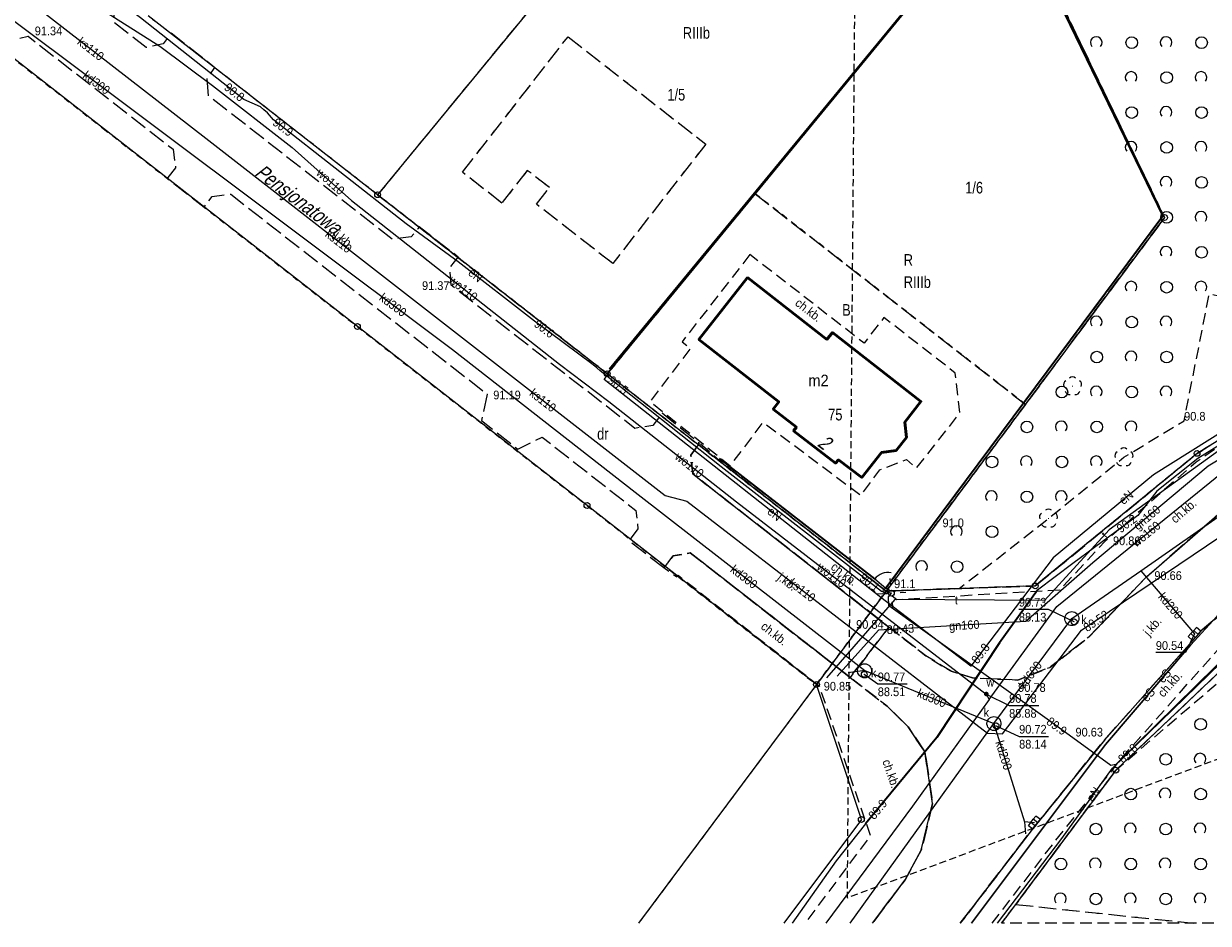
# Model space of a CAD drawing. Header units: metres. Extents: x 6540907 to 6541833, y 5893434 to 5894895.
# Tile 247 of 256: x 6541062 to 6541164, y 5894488 to 5894565. Entities that reach past the tile are written whole.
import ezdxf
from ezdxf.enums import TextEntityAlignment as Align

# ---------------------------------------------------------------- set-up
doc = ezdxf.new("R2010")
doc.units = ezdxf.units.M
doc.header["$MEASUREMENT"] = 0
for name, pattern in [('1.0_0.5', [1.5, 1, -0.5]), ('1.5_0.5', [2, 1.5, -0.5]), ('2', [0.9, 0.6, -0.3]), ('219-500', [0, 0]), ('egkk-500', [2, 1.5, -0.5]), ('egug-500', [1, 0.5, -0.5]), ('otof_500', [0, 0])]:
    doc.linetypes.add(name, pattern=pattern)
doc.layers.get('0').update_dxf_attribs({"color": 2, "linetype": 'CONTINUOUS', "lineweight": 5})
for name, color, linetype, lineweight in [('202-punkt graniczny', 251, 'CONTINUOUS', 9), ('203-punkt graniczny', 251, 'CONTINUOUS', 9), ('209-oznaczenie konturu klasyfikacyjnego', 251, 'CONTINUOUS', 9), ('210-oznaczenie konturu użytku gruntowego', 251, 'CONTINUOUS', 9), ('211-numer działki ewidencyjnej', 156, 'CONTINUOUS', 9), ('217-kontur klasyfikacyjny', 251, 'CONTINUOUS', 9), ('218-kontur użytku gruntowego', 251, 'CONTINUOUS', 9), ('219-działka ewidencyjna', 152, 'CONTINUOUS', 18), ('238-Punkt adresowy budynku', 251, 'CONTINUOUS', 9), ('312-budynek ewidencyjny', 251, 'CONTINUOUS', 9), ('312-oznaczenie budynku ewidencyjnego', 251, 'CONTINUOUS', 9), ('312-oznaczenie budynku ewidencyjnego-Atr117', 251, 'CONTINUOUS', 9), ('994-Nazwa ulicy', 251, 'CONTINUOUS', 9), ('chodnik', 251, 'CONTINUOUS', 9), ('chodnik-Atr17', 251, 'CONTINUOUS', 9), ('drzewo liściaste', 251, 'CONTINUOUS', 9), ('furtka', 251, 'CONTINUOUS', 9), ('jezdnia', 251, 'CONTINUOUS', 9), ('jezdnia-Atr17', 251, 'CONTINUOUS', 9), ('kratka ściekowa', 251, 'CONTINUOUS', 9), ('krawężnik', 251, 'CONTINUOUS', 9), ('latarnia', 251, 'CONTINUOUS', 9), ('obudowa ochronna przewodu', 251, 'CONTINUOUS', 9), ('ogrodzenie trwałe', 251, 'CONTINUOUS', 9), ('pikieta naturalna', 251, 'CONTINUOUS', 9), ('pikieta naturalna-Atr2', 251, 'CONTINUOUS', 9), ('pikieta sztuczna', 251, 'CONTINUOUS', 9), ('pikieta sztuczna-Atr2', 251, 'CONTINUOUS', 9), ('przewód elektroenergetyczny podziemny', 251, 'CONTINUOUS', 9), ('przewód elektroenergetyczny podziemny-Atr1', 251, 'CONTINUOUS', 9), ('przewód gazowy', 251, 'CONTINUOUS', 9), ('przewód gazowy-Atr1', 251, 'CONTINUOUS', 9), ('przewód kanalizacyjny', 251, 'CONTINUOUS', 9), ('przewód kanalizacyjny-Atr1', 251, 'CONTINUOUS', 9), ('przewód telekomunikacyjny podziemny', 251, 'CONTINUOUS', 9), ('przewód telekomunikacyjny podziemny-Atr1', 251, 'CONTINUOUS', 9), ('przewód wodociągowy', 251, 'CONTINUOUS', 9), ('przewód wodociągowy-Atr1', 251, 'CONTINUOUS', 9), ('Punkt budynku', 251, 'CONTINUOUS', 9), ('rzędna', 251, 'CONTINUOUS', 9), ('rzędna-Atr2', 251, 'CONTINUOUS', 9), ('rzędna-Atr3', 251, 'CONTINUOUS', 9), ('studnia kanalizacyjna', 251, 'CONTINUOUS', 9), ('studnia kanalizacyjna-Atr17', 251, 'CONTINUOUS', 9), ('właz do komory lub kanału - okrągły', 251, 'CONTINUOUS', 9), ('właz do komory lub kanału - okrągły-Atr17', 251, 'CONTINUOUS', 9), ('zadrzewienie  zakrzewienie', 252, 'CONTINUOUS', 15), ('Zakres', 252, 'CONTINUOUS', 15), ('zasuwa lub zawór', 252, 'CONTINUOUS', 15), ('zasuwa lub zawór-Atr17', 252, 'CONTINUOUS', 15)]:
    doc.layers.add(name, color=color, linetype=linetype, lineweight=lineweight)
doc.styles.get("Standard").update_dxf_attribs({"font": 'Arial', "width": 0.75})
doc.linetypes.add('902-500', pattern='A,3.75,0,[1,ksztalty.shx,S=0.5,R=0,X=0,Y=0],3.75', length=7.5)

# ---------------------------------------------------------------- blocks, each defined once
blk = doc.blocks.new('PUNKTBUD')
at = {"color": 0}
blk.add_circle((0, 0), 0.045, dxfattribs=at)
blk = doc.blocks.new('202')
at = {"color": 0, "linetype": 'Continuous', "lineweight": 0}
blk.add_circle((0, 0), 0.25, dxfattribs=at)
blk = doc.blocks.new('203')
at = {"linetype": 'Continuous', "lineweight": 0}
h = blk.add_hatch(color=0, dxfattribs=at)
edge = h.paths.add_edge_path()
edge.add_arc((0, 0), 0.045, 0, 360)
blk = doc.blocks.new('US22')
at = {"color": 0, "linetype": 'Continuous', "lineweight": 13}
blk.add_circle((0, 0), 0.25, dxfattribs=at)
blk = doc.blocks.new('PW01')
at = {"linetype": 'Continuous', "lineweight": 13}
h = blk.add_hatch(color=0, dxfattribs=at)
edge = h.paths.add_edge_path()
edge.add_arc((0, 0), 0.045, 0, 360)
blk = doc.blocks.new('SM01')
at = {"color": 0, "linetype": 'Continuous', "lineweight": 13}
for p, q in [((-0.53, 0.531), (-0.883, 0.884)), ((0.531, 0.531), (0.884, 0.884)), ((-0.53, -0.53), (-0.883, -0.883)), ((0.531, -0.53), (0.884, -0.883))]:
    blk.add_line(p, q, dxfattribs=at)
blk.add_circle((0, 0), 0.25, dxfattribs=at)
blk = doc.blocks.new('US05')
at = {"color": 0, "linetype": 'Continuous', "lineweight": 13}
for p, q in [((-0.525, -0.25), (-0.525, 0.25)), ((-0.525, 0.25), (-0.175, 0.25)), ((-0.175, -0.25), (-0.175, 0.25)), ((-0.175, 0.25), (0.175, 0.25)), ((0.175, -0.25), (0.175, 0.25)), ((0.175, 0.25), (0.525, 0.25)), ((0.525, -0.25), (0.525, 0.25)), ((-0.525, -0.25), (-0.175, -0.25)), ((-0.175, -0.25), (0.175, -0.25)), ((0.175, -0.25), (0.525, -0.25))]:
    blk.add_line(p, q, dxfattribs=at)
blk = doc.blocks.new('US25')
at = {"linetype": 'Continuous', "lineweight": 0}
h = blk.add_hatch(color=0, dxfattribs=at)
edge = h.paths.add_edge_path()
edge.add_arc((0, 0), 0.2, 0, 360)
blk = doc.blocks.new('OK04')
at = {"color": 0, "linetype": 'Continuous', "lineweight": 0}
blk.add_arc((1.5, 0.001), 1.5, 120, 180, dxfattribs=at)
blk = doc.blocks.new('OTZK1')
at = {"color": 0, "linetype": 'Continuous'}
blk.add_circle((0, 0), 0.5, dxfattribs=at)
blk = doc.blocks.new('OTZK2')
at = {"color": 0, "linetype": 'Continuous'}
blk.add_arc((0, 0), 0.5, 318.85, 221.162, dxfattribs=at)
blk = doc.blocks.new('OP021')
at = {"linetype": 'Continuous', "lineweight": 13}
h = blk.add_hatch(color=0, dxfattribs=at)
edge = h.paths.add_edge_path()
edge.add_arc((0, 0), 0.05, 0, 360)
at = {"color": 0, "linetype": 'Continuous', "lineweight": 13}
for centre, start, end in [((-0.38, 0.124), 121.308, 202.548), ((0, 0.4), 49.272, 130.728), ((0.38, 0.124), 337.452, 58.692), ((-0.235, -0.324), 193.221, 274.871), ((0.235, -0.324), 265.129, 346.779)]:
    blk.add_arc(centre, 0.4, start, end, dxfattribs=at)

msp = doc.modelspace()

# ---------------------------------------------------------------- linework, layer by layer
at = {"layer": '217-kontur klasyfikacyjny', "linetype": 'egkk-500', "lineweight": 18, "flags": 128}
for points in [[(6541143.83, 5894574.01), (6541124.77, 5894550.82)], [(6541124.77, 5894550.82), (6541143.83, 5894574.01)], [(6541106.95, 5894568.5), (6541092.35, 5894550.73)], [(6541159.93, 5894548.77), (6541150.13, 5894569.09)], [(6541150.13, 5894569.09), (6541159.93, 5894548.77)], [(6541099.63, 5894552.66), (6541108.7, 5894564.3)], [(6541108.7, 5894564.3), (6541120.53, 5894555.08)], [(6541120.53, 5894555.08), (6541112.54, 5894544.82)], [(6541103.02, 5894550.02), (6541099.63, 5894552.66)], [(6541105.2, 5894552.82), (6541103.02, 5894550.02)], [(6541107.1, 5894551.34), (6541105.2, 5894552.82)], [(6541105.99, 5894549.92), (6541107.1, 5894551.34)], [(6541092.35, 5894550.73), (6541112.07, 5894535.36)], [(6541112.07, 5894535.36), (6541124.77, 5894550.82)], [(6541124.77, 5894550.82), (6541147.98, 5894532.73)], [(6541112.54, 5894544.82), (6541105.99, 5894549.92)], [(6541147.98, 5894532.73), (6541159.93, 5894548.77)], [(6541159.93, 5894548.77), (6541147.98, 5894532.73)], [(6541162.72, 5894528.52), (6541179.97, 5894539.13)], [(6541147.98, 5894532.73), (6541136.02, 5894516.7)], [(6541148.83, 5894517.14), (6541162.72, 5894528.52)], [(6541136.02, 5894516.7), (6541148.83, 5894517.14)], [(6541171.87, 5894516.63), (6541155.74, 5894501.32)], [(6541155.74, 5894501.32), (6541147.15, 5894489.79)], [(6541147.15, 5894489.79), (6541162.45, 5894488.17)]]:
    msp.add_lwpolyline(points, dxfattribs=at)
at = {"layer": '218-kontur użytku gruntowego', "linetype": 'egug-500', "lineweight": 18, "flags": 128}
for points in [[(6541143.83, 5894574.01), (6541124.77, 5894550.82)], [(6541124.77, 5894550.82), (6541143.83, 5894574.01)], [(6541106.95, 5894568.5), (6541092.35, 5894550.73)], [(6541159.93, 5894548.77), (6541150.13, 5894569.09)], [(6541150.13, 5894569.09), (6541159.93, 5894548.77)], [(6541055.98, 5894566.4), (6541068.79, 5894556.42)], [(6541092.35, 5894550.73), (6541072.63, 5894566.1)], [(6541099.63, 5894552.66), (6541108.7, 5894564.3)], [(6541108.7, 5894564.3), (6541120.53, 5894555.08)], [(6541068.79, 5894556.42), (6541070.89, 5894554.78)], [(6541070.89, 5894554.78), (6541090.61, 5894539.41)], [(6541120.53, 5894555.08), (6541112.54, 5894544.82)], [(6541103.02, 5894550.02), (6541099.63, 5894552.66)], [(6541105.2, 5894552.82), (6541103.02, 5894550.02)], [(6541107.1, 5894551.34), (6541105.2, 5894552.82)], [(6541105.99, 5894549.92), (6541107.1, 5894551.34)], [(6541112.07, 5894535.36), (6541092.35, 5894550.73)], [(6541092.35, 5894550.73), (6541112.07, 5894535.36)], [(6541124.77, 5894550.82), (6541112.07, 5894535.36)], [(6541112.07, 5894535.36), (6541124.77, 5894550.82)], [(6541147.98, 5894532.73), (6541124.77, 5894550.82)], [(6541124.77, 5894550.82), (6541147.98, 5894532.73)], [(6541112.54, 5894544.82), (6541105.99, 5894549.92)], [(6541147.98, 5894532.73), (6541159.93, 5894548.77)], [(6541159.93, 5894548.77), (6541147.98, 5894532.73)], [(6541090.61, 5894539.41), (6541110.33, 5894524.05)], [(6541162.72, 5894528.52), (6541179.97, 5894539.13)], [(6541179.97, 5894539.13), (6541162.72, 5894528.52)], [(6541112.07, 5894535.36), (6541136.02, 5894516.7)], [(6541136.02, 5894516.7), (6541112.07, 5894535.36)], [(6541136.02, 5894516.7), (6541147.98, 5894532.73)], [(6541147.98, 5894532.73), (6541136.02, 5894516.7)], [(6541148.83, 5894517.14), (6541162.72, 5894528.52)], [(6541162.72, 5894528.52), (6541148.83, 5894517.14)], [(6541110.33, 5894524.05), (6541130.04, 5894508.67)], [(6541130.04, 5894508.67), (6541136.02, 5894516.7)], [(6541136.02, 5894516.7), (6541130.04, 5894508.67)], [(6541136.02, 5894516.7), (6541148.83, 5894517.14)], [(6541148.83, 5894517.14), (6541136.02, 5894516.7)], [(6541171.87, 5894516.63), (6541155.74, 5894501.32)], [(6541155.74, 5894501.32), (6541171.87, 5894516.63)], [(6541130.04, 5894508.67), (6541118.24, 5894492.84)], [(6541155.74, 5894501.32), (6541147.15, 5894489.79)], [(6541147.15, 5894489.79), (6541155.74, 5894501.32)], [(6541118.24, 5894492.84), (6541114.76, 5894488.17)], [(6541145.94, 5894488.17), (6541147.15, 5894489.79)], [(6541147.15, 5894489.79), (6541162.45, 5894488.17)]]:
    msp.add_lwpolyline(points, dxfattribs=at)
at = {"layer": '219-działka ewidencyjna', "linetype": '219-500', "lineweight": 18, "flags": 128}
for points in [[(6541124.11, 5894589.37), (6541092.35, 5894550.73)], [(6541143.83, 5894574.01), (6541112.07, 5894535.36)], [(6541159.93, 5894548.77), (6541150.13, 5894569.09)], [(6541070.89, 5894554.78), (6541055.98, 5894566.4)], [(6541092.35, 5894550.73), (6541072.63, 5894566.1)], [(6541090.61, 5894539.41), (6541070.89, 5894554.78)], [(6541112.07, 5894535.36), (6541092.35, 5894550.73)], [(6541159.93, 5894548.77), (6541136.02, 5894516.7)], [(6541110.33, 5894524.05), (6541090.61, 5894539.41)], [(6541179.97, 5894539.13), (6541162.72, 5894528.52)], [(6541136.02, 5894516.7), (6541112.07, 5894535.36)], [(6541162.72, 5894528.52), (6541148.83, 5894517.14)], [(6541130.04, 5894508.67), (6541110.33, 5894524.05)], [(6541136.02, 5894516.7), (6541130.04, 5894508.67)], [(6541148.83, 5894517.14), (6541136.02, 5894516.7)], [(6541171.87, 5894516.63), (6541155.74, 5894501.32)], [(6541130.04, 5894508.67), (6541114.76, 5894488.17)], [(6541133.89, 5894497.09), (6541130.04, 5894508.67)], [(6541155.74, 5894501.32), (6541145.94, 5894488.17)], [(6541133.89, 5894497.09), (6541127.24, 5894488.17)]]:
    msp.add_lwpolyline(points, dxfattribs=at)
at = {"layer": '312-budynek ewidencyjny', "linetype": 'Continuous', "lineweight": 50, "flags": 128}
for points in [[(6541119.93, 5894538.3), (6541124.1, 5894543.61)], [(6541124.1, 5894543.61), (6541130.94, 5894538.31)], [(6541130.94, 5894538.31), (6541131.41, 5894538.9)], [(6541131.41, 5894538.9), (6541139.01, 5894532.98)], [(6541126.79, 5894532.96), (6541119.93, 5894538.3)], [(6541126.31, 5894532.32), (6541126.79, 5894532.96)], [(6541139.01, 5894532.98), (6541137.62, 5894531.19)], [(6541128.33, 5894530.77), (6541126.31, 5894532.32)], [(6541128.06, 5894530.45), (6541128.33, 5894530.77)], [(6541137.62, 5894531.19), (6541137.77, 5894529.88)], [(6541131.67, 5894527.67), (6541128.06, 5894530.45)], [(6541137.77, 5894529.88), (6541136.89, 5894528.77)], [(6541136.89, 5894528.77), (6541135.61, 5894528.6)], [(6541131.92, 5894527.98), (6541131.67, 5894527.67)], [(6541133.92, 5894526.44), (6541131.92, 5894527.98)], [(6541135.61, 5894528.6), (6541133.92, 5894526.44)]]:
    msp.add_lwpolyline(points, dxfattribs=at)
at = {"layer": 'chodnik', "linetype": '1.0_0.5', "lineweight": 18, "flags": 128}
for points in [[(6541199.12, 5894545.73), (6541189.61, 5894542.62), (6541179.93, 5894538.6), (6541170.92, 5894533.51), (6541162.65, 5894527.77), (6541154.81, 5894520.95), (6541150.9, 5894516.79), (6541136.95, 5894515.94), (6541121.68, 5894527.91), (6541119.99, 5894529.38), (6541119.25, 5894528.37), (6541119.41, 5894526.76), (6541136.26, 5894513.61), (6541139.43, 5894511.14), (6541141.59, 5894509.81), (6541143.45, 5894509.24), (6541147.33, 5894509.06), (6541150.08, 5894510.14), (6541153.43, 5894512.75), (6541158.34, 5894517.89), (6541165.19, 5894523.86), (6541173.46, 5894529.59), (6541181.76, 5894534.3), (6541191.42, 5894538.33), (6541200.14, 5894541.18), (6541205.5, 5894542.32), (6541206.25, 5894545.12), (6541206.04, 5894547.15)], [(6541124.32, 5894545.59), (6541118.5, 5894538.11), (6541119.22, 5894537.55), (6541115.75, 5894532.98), (6541122.63, 5894527.46), (6541125.47, 5894531.2), (6541133.84, 5894524.91), (6541135.49, 5894527.1), (6541137.77, 5894527.99), (6541138.62, 5894527.25), (6541142.35, 5894531.98), (6541141.96, 5894535.42), (6541135.83, 5894540.19), (6541134.12, 5894537.99)], [(6541124.1, 5894543.61), (6541130.94, 5894538.31), (6541131.41, 5894538.9), (6541139.01, 5894532.98), (6541137.62, 5894531.19), (6541137.77, 5894529.88), (6541136.89, 5894528.77), (6541135.61, 5894528.6), (6541133.92, 5894526.44), (6541131.92, 5894527.98), (6541131.67, 5894527.67), (6541128.06, 5894530.45), (6541128.33, 5894530.77), (6541126.31, 5894532.32), (6541126.79, 5894532.96), (6541119.93, 5894538.3)]]:
    msp.add_lwpolyline(points, close=True, dxfattribs=at)
for points in [[(6541145.13, 5894488.17), (6541150.53, 5894495.23), (6541156.42, 5894502.55), (6541164.5, 5894511.64), (6541171.72, 5894517.78), (6541180.13, 5894523.42), (6541188.09, 5894527.52), (6541198.21, 5894531.43), (6541209.34, 5894534.04), (6541217.95, 5894534.97), (6541218.69, 5894535), (6541218.57, 5894537.17), (6541217.78, 5894537.13), (6541208.97, 5894536.18), (6541197.36, 5894533.43)], [(6541197.36, 5894533.43), (6541187.13, 5894529.48), (6541178.96, 5894525.24), (6541170.33, 5894519.44), (6541163.17, 5894513.37), (6541154.77, 5894503.91), (6541148.56, 5894496.22), (6541142.39, 5894488.17)], [(6541134.85, 5894488.17), (6541137.64, 5894491.9), (6541139.04, 5894494.44), (6541140.01, 5894498.47), (6541139.36, 5894502.87), (6541137.9, 5894505.04), (6541136.11, 5894506.81), (6541132.93, 5894509.28), (6541119.19, 5894519.98), (6541117.72, 5894519.72), (6541116.94, 5894518.72), (6541118.04, 5894517.91), (6541118.15, 5894518.06), (6541130.27, 5894508.56), (6541134.66, 5894495.69), (6541129.04, 5894488.17)]]:
    msp.add_lwpolyline(points, dxfattribs=at)
at = {"layer": 'furtka', "linetype": 'otof_500', "lineweight": 18, "flags": 128}
msp.add_lwpolyline([(6541135.04, 5894517.74), (6541136, 5894516.96)], dxfattribs=at)
at = {"layer": 'jezdnia', "linetype": '1.5_0.5', "lineweight": 18, "flags": 128}
msp.add_lwpolyline([(6541041.53, 5894568.78), (6541026.95, 5894551.02), (6540999.72, 5894517.88), (6540998.02, 5894516.39), (6541003.02, 5894513.32), (6541031.39, 5894547.82), (6541047.22, 5894567.1), (6541049.6, 5894569.16), (6541052.04, 5894569.84), (6541054.87, 5894569.62), (6541056.75, 5894568.7), (6541057.52, 5894568.13), (6541057.7, 5894566.5), (6541057.11, 5894565.72), (6541056.99, 5894565.58), (6541060.19, 5894563.03), (6541060.31, 5894563.2), (6541060.94, 5894564.01), (6541062.33, 5894564.34), (6541074.79, 5894554.63), (6541075, 5894553.04), (6541074.34, 5894552.22), (6541074.29, 5894552.13), (6541077.44, 5894549.66), (6541077.51, 5894549.76), (6541078.15, 5894550.58), (6541079.73, 5894550.78), (6541101.76, 5894533.61), (6541101.27, 5894531.34), (6541104.4, 5894528.88), (6541106.49, 5894529.92), (6541114.53, 5894523.62), (6541114.7, 5894522.03), (6541114.13, 5894521.28), (6541113.94, 5894521.02), (6541116.94, 5894518.72), (6541117.72, 5894519.72), (6541119.19, 5894519.98), (6541132.93, 5894509.28), (6541136.26, 5894513.61), (6541119.41, 5894526.76), (6541119.25, 5894528.37), (6541119.99, 5894529.38), (6541116.78, 5894531.97), (6541116.67, 5894531.8), (6541115.98, 5894530.92), (6541114.43, 5894530.67), (6541098.67, 5894542.96), (6541098.56, 5894544.48), (6541099.26, 5894545.38), (6541095.92, 5894547.97), (6541095.79, 5894547.81), (6541095.23, 5894547.11), (6541093.61, 5894546.9), (6541077.83, 5894559.22), (6541077.71, 5894560.73), (6541078.32, 5894561.57), (6541078.37, 5894561.64), (6541074.62, 5894564.6), (6541074.55, 5894564.52), (6541073.93, 5894563.7), (6541072.48, 5894563.37), (6541069.72, 5894565.51), (6541069.69, 5894566.96), (6541070.33, 5894567.82), (6541070.38, 5894567.87), (6541067.05, 5894570.56), (6541066.96, 5894570.44), (6541066.32, 5894569.61), (6541064.91, 5894569.28), (6541052.77, 5894578.68), (6541051.51, 5894579.06), (6541050.65, 5894578.99), (6541048.98, 5894577.84)], close=True, dxfattribs=at)
for points in [[(6541206, 5894548.62), (6541206.04, 5894547.15), (6541206.25, 5894545.12), (6541205.5, 5894542.32), (6541200.14, 5894541.18), (6541191.42, 5894538.33), (6541181.76, 5894534.3), (6541173.46, 5894529.59), (6541165.19, 5894523.86), (6541158.34, 5894517.89), (6541153.43, 5894512.75), (6541150.08, 5894510.14), (6541147.33, 5894509.06), (6541143.45, 5894509.24), (6541141.59, 5894509.81), (6541139.43, 5894511.14), (6541136.26, 5894513.61), (6541132.93, 5894509.28), (6541136.11, 5894506.81), (6541137.9, 5894505.04), (6541139.36, 5894502.87), (6541140.01, 5894498.47), (6541139.04, 5894494.44), (6541137.64, 5894491.9), (6541134.85, 5894488.17)], [(6541142.39, 5894488.17), (6541148.56, 5894496.22), (6541154.77, 5894503.91), (6541163.17, 5894513.37), (6541170.33, 5894519.44), (6541178.96, 5894525.24), (6541187.13, 5894529.48), (6541197.36, 5894533.43), (6541208.97, 5894536.18), (6541217.78, 5894537.13), (6541218.57, 5894537.17), (6541219.21, 5894543.81), (6541217.09, 5894543.7), (6541211.95, 5894543.25), (6541210.46, 5894545.73), (6541210.23, 5894547.74), (6541210.23, 5894548.75), (6541206, 5894548.62)]]:
    msp.add_lwpolyline(points, dxfattribs=at)
at = {"layer": 'krawężnik', "linetype": 'Continuous', "lineweight": 25, "flags": 128}
for points in [[(6541153.43, 5894512.75), (6541158.34, 5894517.89), (6541165.19, 5894523.86), (6541173.46, 5894529.59), (6541181.76, 5894534.3), (6541191.42, 5894538.33), (6541200.14, 5894541.18), (6541205.5, 5894542.32)], [(6541279.4, 5894510.1), (6541279.37, 5894513.72), (6541278.26, 5894516.93), (6541276.41, 5894518.92), (6541266.58, 5894525.4), (6541263.31, 5894527.25), (6541255.1, 5894531.04), (6541247.64, 5894533.53), (6541240.93, 5894535.38), (6541234.58, 5894536.45), (6541228.82, 5894537.01), (6541218.57, 5894537.17), (6541217.78, 5894537.13), (6541208.97, 5894536.18), (6541197.36, 5894533.43), (6541187.13, 5894529.48), (6541178.96, 5894525.24), (6541170.33, 5894519.44), (6541163.17, 5894513.37), (6541154.77, 5894503.91), (6541148.56, 5894496.22), (6541142.39, 5894488.17)], [(6541119.41, 5894526.76), (6541136.26, 5894513.61)], [(6541132.93, 5894509.28), (6541119.19, 5894519.98)], [(6541134.85, 5894488.17), (6541137.64, 5894491.9), (6541139.04, 5894494.44), (6541140.01, 5894498.47), (6541139.36, 5894502.87), (6541137.9, 5894505.04), (6541136.11, 5894506.81)]]:
    msp.add_lwpolyline(points, dxfattribs=at)
at = {"layer": 'obudowa ochronna przewodu', "linetype": 'Continuous', "lineweight": 35, "flags": 128}
msp.add_lwpolyline([(6541149.01, 5894516.78), (6541145.75, 5894512.25), (6541140.38, 5894504.12), (6541134.26, 5894496.71)], dxfattribs=at)
at = {"layer": 'ogrodzenie trwałe', "linetype": '902-500', "lineweight": 35, "flags": 128}
for points in [[(6541112.25, 5894535.77), (6541143.6, 5894573.84), (6541149.92, 5894569.21), (6541159.79, 5894548.89), (6541136, 5894516.96)], [(6541135.04, 5894517.74), (6541121.72, 5894528.08)]]:
    msp.add_lwpolyline(points, dxfattribs=at)
at = {"layer": 'przewód elektroenergetyczny podziemny', "linetype": 'Continuous', "lineweight": 18, "flags": 128}
for points in [[(6541167.78, 5894513.62), (6541155.74, 5894501.8), (6541155.31, 5894501.72), (6541149.84, 5894505.7), (6541136.26, 5894515.43), (6541136.21, 5894516.19), (6541136.47, 5894516.52), (6541135.62, 5894516.66), (6541121.84, 5894527.36), (6541111.45, 5894535.61), (6541111.16, 5894535.86), (6541110.87, 5894536.12), (6541105.83, 5894539.88), (6541099.28, 5894544.98), (6541094.81, 5894548.23), (6541083.4, 5894557.15), (6541082.9, 5894557.76), (6541082.59, 5894558.02), (6541082.28, 5894558.28), (6541080.86, 5894558.91), (6541071.98, 5894565.91), (6541062.73, 5894572.97), (6541056.34, 5894577.65)], [(6541218.15, 5894555.9), (6541217.84, 5894550.62), (6541215.85, 5894550.41), (6541213.86, 5894550.2), (6541207.93, 5894549.57), (6541200.66, 5894547.23), (6541179.78, 5894539.73), (6541158.98, 5894526.69), (6541150.35, 5894519.56), (6541143.3, 5894510.26), (6541135.56, 5894516.14), (6541111.8, 5894534.87), (6541112.22, 5894535.44)], [(6541216.55, 5894554.93), (6541216.33, 5894550.24), (6541216.25, 5894548.17), (6541198.79, 5894543.93), (6541193.86, 5894542.38), (6541190.33, 5894542.68), (6541180.21, 5894538.82), (6541171.72, 5894533.6), (6541162.78, 5894528.07), (6541159.28, 5894525.29), (6541157.62, 5894523.19), (6541152.06, 5894519.07), (6541149.01, 5894516.78), (6541145.75, 5894512.25), (6541140.38, 5894504.12), (6541134.26, 5894496.71), (6541131.74, 5894493.53), (6541127.95, 5894488.17)], [(6541143.35, 5894488.17), (6541154.86, 5894503.51), (6541162.15, 5894512.04), (6541164.41, 5894514.52), (6541167.54, 5894517), (6541172.17, 5894519.84), (6541184.08, 5894526.91), (6541188.79, 5894529.32), (6541192.98, 5894531.16), (6541197.82, 5894532.79), (6541202.55, 5894533.9), (6541214.32, 5894535.94), (6541214.29, 5894538.96)], [(6541214.29, 5894538.96), (6541214.32, 5894535.94), (6541202.55, 5894533.9), (6541197.82, 5894532.79), (6541192.98, 5894531.16), (6541188.79, 5894529.32), (6541184.08, 5894526.91), (6541172.17, 5894519.84), (6541167.54, 5894517), (6541164.41, 5894514.52), (6541162.15, 5894512.04), (6541154.86, 5894503.51), (6541143.35, 5894488.17)], [(6541145.57, 5894488.17), (6541151.1, 5894495.46), (6541155.45, 5894501.49), (6541167.88, 5894513.57), (6541167.47, 5894514.2)]]:
    msp.add_lwpolyline(points, dxfattribs=at)
at = {"layer": 'przewód gazowy', "linetype": 'Continuous', "lineweight": 18, "flags": 128}
msp.add_lwpolyline([(6541236.75, 5894553.64), (6541227.56, 5894554.75), (6541220.22, 5894549.68), (6541208.82, 5894547.46), (6541191.43, 5894542.27), (6541171.46, 5894532.08), (6541163.66, 5894527.41), (6541153.77, 5894519.13), (6541148.02, 5894514.09), (6541135.36, 5894513.33), (6541131.8, 5894509.4)], dxfattribs=at)
at = {"layer": 'przewód kanalizacyjny', "linetype": 'Continuous', "lineweight": 18, "flags": 128}
for points in [[(6540987.13, 5894509.2), (6540988.87, 5894509.42), (6540990.07, 5894511.17), (6540994.71, 5894507.65), (6540995.86, 5894508.05), (6541022.49, 5894540.21), (6541050.71, 5894575.48), (6541052.2, 5894575.28), (6541077.6, 5894555.59), (6541117.04, 5894524.91), (6541118.91, 5894524.41), (6541144.72, 5894504.51), (6541146.02, 5894504.44), (6541152.79, 5894513.33), (6541183.85, 5894534.28)], [(6541057.38, 5894568.46), (6541098.79, 5894537.43), (6541114.46, 5894525.18), (6541134.19, 5894509.87), (6541145.28, 5894505.32)], [(6541132.92, 5894488.17), (6541145.28, 5894505.32), (6541151.97, 5894514.33), (6541157.88, 5894518.44), (6541181.23, 5894534.73), (6541212.63, 5894539.88), (6541238.66, 5894544.15), (6541271.97, 5894532.3), (6541290.99, 5894518.82), (6541299.01, 5894513.09), (6541299.89, 5894512.46), (6541311.03, 5894504.52), (6541311.77, 5894503.97), (6541330.11, 5894490.89), (6541333.95, 5894488.17)], [(6541157.88, 5894518.44), (6541162.5, 5894513.02)], [(6541134.19, 5894509.87), (6541132.76, 5894509.68)], [(6541145.28, 5894505.32), (6541147.9, 5894496.87), (6541148, 5894495.84)], [(6541148.75, 5894496.81), (6541147.9, 5894496.87)]]:
    msp.add_lwpolyline(points, dxfattribs=at)
at = {"layer": 'przewód telekomunikacyjny podziemny', "linetype": 'Continuous', "lineweight": 18, "flags": 128}
msp.add_lwpolyline([(6541228.51, 5894556.42), (6541223.97, 5894553.08), (6541219.85, 5894550.89), (6541208.13, 5894548.57), (6541190.94, 5894542.75), (6541175.1, 5894535.09), (6541167.95, 5894531.18), (6541155.18, 5894521.95), (6541149.63, 5894515.88), (6541136.78, 5894515.97), (6541130.89, 5894509.25)], dxfattribs=at)
at = {"layer": 'przewód wodociągowy', "linetype": 'Continuous', "lineweight": 18, "flags": 128}
for points in [[(6541050.97, 5894580.83), (6541061.75, 5894572.53), (6541065.32, 5894568.79), (6541073.65, 5894563.5), (6541078.17, 5894560.11), (6541085, 5894554.8), (6541090.1, 5894550.25), (6541107.98, 5894536.17), (6541112.21, 5894532.98), (6541123.17, 5894524.35), (6541144.62, 5894507.86), (6541144.87, 5894507.39)], [(6541144.87, 5894507.39), (6541150.67, 5894515.37), (6541164.87, 5894526.88), (6541180.52, 5894536.23), (6541192.06, 5894540.98)], [(6541144.87, 5894507.39), (6541138.27, 5894498.23), (6541130.83, 5894488.17)]]:
    msp.add_lwpolyline(points, dxfattribs=at)
at = {"layer": 'rzędna-Atr2', "flags": 128}
for points in [[(6541152.16, 5894514.06), (6541149.95, 5894515.13), (6541147.42, 5894515.13)], [(6541162.5, 5894513.02), (6541161.72, 5894511.41), (6541159.18, 5894511.41)], [(6541134.14, 5894509.55), (6541135.3, 5894508.72), (6541137.83, 5894508.72)], [(6541144.62, 5894507.86), (6541146.58, 5894506.87), (6541149.13, 5894506.87)], [(6541145.46, 5894505.13), (6541147.44, 5894504.22), (6541149.96, 5894504.22)]]:
    msp.add_lwpolyline(points, dxfattribs=at)
at = {"layer": 'studnia kanalizacyjna', "linetype": 'Continuous', "lineweight": 18, "flags": 128}
for points in [[(6541151.52, 5894513.93), (6541151.45, 5894514.03), (6541151.4, 5894514.14), (6541151.37, 5894514.27), (6541151.37, 5894514.39), (6541151.4, 5894514.52), (6541151.45, 5894514.63), (6541151.52, 5894514.73), (6541151.62, 5894514.82), (6541151.73, 5894514.88), (6541151.85, 5894514.92), (6541151.97, 5894514.93), (6541152.09, 5894514.92), (6541152.21, 5894514.88), (6541152.32, 5894514.82), (6541152.42, 5894514.73), (6541152.49, 5894514.63), (6541152.54, 5894514.52), (6541152.57, 5894514.39), (6541152.57, 5894514.27), (6541152.54, 5894514.14), (6541152.49, 5894514.03), (6541152.42, 5894513.93), (6541152.32, 5894513.84), (6541152.21, 5894513.78), (6541152.09, 5894513.74), (6541151.97, 5894513.73), (6541151.85, 5894513.74), (6541151.73, 5894513.78), (6541151.62, 5894513.84)], [(6541133.65, 5894509.55), (6541133.6, 5894509.66), (6541133.57, 5894509.79), (6541133.57, 5894509.91), (6541133.6, 5894510.04), (6541133.65, 5894510.15), (6541133.72, 5894510.25), (6541133.82, 5894510.34), (6541133.93, 5894510.4), (6541134.05, 5894510.44), (6541134.17, 5894510.45), (6541134.29, 5894510.44), (6541134.41, 5894510.4), (6541134.52, 5894510.34), (6541134.62, 5894510.25), (6541134.69, 5894510.15), (6541134.74, 5894510.04), (6541134.77, 5894509.91), (6541134.77, 5894509.79), (6541134.74, 5894509.66), (6541134.69, 5894509.55), (6541134.62, 5894509.45), (6541134.52, 5894509.36), (6541134.41, 5894509.3), (6541134.29, 5894509.26), (6541134.17, 5894509.25), (6541134.05, 5894509.26), (6541133.93, 5894509.3), (6541133.82, 5894509.36), (6541133.72, 5894509.45)], [(6541144.83, 5894504.92), (6541144.76, 5894505.02), (6541144.71, 5894505.13), (6541144.68, 5894505.26), (6541144.68, 5894505.38), (6541144.71, 5894505.51), (6541144.76, 5894505.62), (6541144.83, 5894505.72), (6541144.93, 5894505.81), (6541145.04, 5894505.87), (6541145.16, 5894505.91), (6541145.28, 5894505.92), (6541145.4, 5894505.91), (6541145.52, 5894505.87), (6541145.63, 5894505.81), (6541145.73, 5894505.72), (6541145.8, 5894505.62), (6541145.85, 5894505.51), (6541145.88, 5894505.38), (6541145.88, 5894505.26), (6541145.85, 5894505.13), (6541145.8, 5894505.02), (6541145.73, 5894504.92), (6541145.63, 5894504.83), (6541145.52, 5894504.77), (6541145.4, 5894504.73), (6541145.28, 5894504.72), (6541145.16, 5894504.73), (6541145.04, 5894504.77), (6541144.93, 5894504.83)]]:
    msp.add_lwpolyline(points, close=True, dxfattribs=at)
at = {"layer": 'zadrzewienie  zakrzewienie', "linetype": '1.0_0.5', "lineweight": 18, "flags": 128}
for points in [[(6541104.02, 5894605.79), (6541104.39, 5894604.74), (6541124.11, 5894589.37), (6541143.83, 5894574.01), (6541150.13, 5894569.09), (6541159.93, 5894548.77), (6541136.02, 5894516.7), (6541142.3, 5894516.92), (6541149.96, 5894522.93), (6541156.44, 5894528.19), (6541161.61, 5894531.33), (6541163.77, 5894542.22), (6541175.16, 5894539.79), (6541184.75, 5894549.63), (6541188.16, 5894562.26), (6541174.58, 5894591.54), (6541157.29, 5894625.58), (6541109.14, 5894626.29), (6541113.54, 5894620.29)], [(6541188.64, 5894517.58), (6541168.75, 5894502.63), (6541179.67, 5894488.17), (6541145.94, 5894488.17), (6541155.74, 5894501.32), (6541178.05, 5894520.44), (6541200.19, 5894529.1)]]:
    msp.add_lwpolyline(points, close=True, dxfattribs=at)
at = {"layer": 'Zakres', "linetype": '2', "lineweight": 25, "flags": 128}
msp.add_lwpolyline([(6540930.81, 5894635.71), (6540952.62, 5894601.07), (6541020.61, 5894646.61), (6541060.25, 5894653.6), (6541133.37, 5894575.35), (6541132.66, 5894490.36), (6541235.67, 5894528.91), (6541230.54, 5894570.6), (6541183.33, 5894595.57), (6541196.93, 5894664.31), (6541212.33, 5894670.08), (6541232.27, 5894677.4), (6541273.87, 5894666.3), (6541300.52, 5894668.1), (6541358.25, 5894655.91), (6541525.85, 5894564.12), (6541649.47, 5894550.16), (6541682.61, 5894587.2)], dxfattribs=at)

# ---------------------------------------------------------------- block references
at = {"layer": '202-punkt graniczny', "linetype": 'Continuous', "lineweight": 18}
for p in [(6541092.35, 5894550.73), (6541159.93, 5894548.77), (6541090.61, 5894539.41), (6541112.07, 5894535.36), (6541162.72, 5894528.52), (6541110.33, 5894524.05), (6541136.02, 5894516.7), (6541148.83, 5894517.14), (6541130.04, 5894508.67), (6541155.74, 5894501.32), (6541133.89, 5894497.09)]:
    msp.add_blockref('202', p, dxfattribs=at)
at = {"layer": '203-punkt graniczny', "linetype": 'Continuous', "lineweight": 18}
msp.add_blockref('203', (6541070.89, 5894554.78), dxfattribs=at)
at = {"layer": 'drzewo liściaste', "linetype": 'Continuous', "lineweight": 18}
for p in [(6541152.03, 5894534.29), (6541156.44, 5894528.19), (6541149.96, 5894522.93)]:
    msp.add_blockref('OP021', p, dxfattribs=at)
at = {"layer": 'furtka', "linetype": 'Continuous', "lineweight": 18, "rotation": 320.906}
msp.add_blockref('OK04', (6541135.04, 5894517.74), dxfattribs=at)
at = {"layer": 'kratka ściekowa', "linetype": 'Continuous', "lineweight": 18}
for p, rotation in [((6541162.5, 5894513.02), 48.043), ((6541148.75, 5894496.81), 52.50700000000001)]:
    msp.add_blockref('US05', p, dxfattribs=dict(at, rotation=rotation))
at = {"layer": 'latarnia', "linetype": 'Continuous', "lineweight": 18, "rotation": 49.316}
msp.add_blockref('SM01', (6541136.47, 5894516.52), dxfattribs=at)
at = {"layer": 'pikieta naturalna', "linetype": 'Continuous', "lineweight": 13}
for p in [(6541161.61, 5894531.33), (6541140.34, 5894522.73), (6541136, 5894516.91)]:
    msp.add_blockref('PW01', p, dxfattribs=at)
at = {"layer": 'pikieta sztuczna', "linetype": 'Continuous', "lineweight": 13}
for p in [(6541062.33, 5894564.34), (6541098.67, 5894542.96), (6541101.76, 5894533.61), (6541154.81, 5894520.95), (6541158.34, 5894517.89), (6541136.26, 5894513.61), (6541130.27, 5894508.56), (6541147.33, 5894509.06), (6541154.77, 5894503.91)]:
    msp.add_blockref('PW01', p, dxfattribs=at)
at = {"layer": 'Punkt budynku', "linetype": 'Continuous', "lineweight": 18}
for p in [(6541124.1, 5894543.61), (6541131.41, 5894538.9), (6541119.93, 5894538.3), (6541130.94, 5894538.31), (6541126.79, 5894532.96), (6541139.01, 5894532.98), (6541126.31, 5894532.32), (6541128.33, 5894530.77), (6541137.62, 5894531.19), (6541128.06, 5894530.45), (6541137.77, 5894529.88), (6541136.89, 5894528.77), (6541131.67, 5894527.67), (6541131.92, 5894527.98), (6541135.61, 5894528.6), (6541133.92, 5894526.44)]:
    msp.add_blockref('PUNKTBUD', p, dxfattribs=at)
at = {"layer": 'rzędna', "linetype": 'Continuous', "lineweight": 18}
for p in [(6541082.28, 5894558.28), (6541083.4, 5894557.15), (6541105.83, 5894539.88), (6541111.45, 5894535.61), (6541157.62, 5894523.19), (6541135.62, 5894516.66), (6541152.16, 5894514.06), (6541135.36, 5894513.33), (6541152.79, 5894513.33), (6541162.5, 5894513.02), (6541134.14, 5894509.55), (6541143.3, 5894510.26), (6541144.62, 5894507.86), (6541149.84, 5894505.7), (6541145.46, 5894505.13), (6541155.74, 5894501.8)]:
    msp.add_blockref('PW01', p, dxfattribs=at)
at = {"layer": 'rzędna', "linetype": 'Continuous', "lineweight": 35}
msp.add_blockref('PW01', (6541134.26, 5894496.71), dxfattribs=at)
at = {"layer": 'właz do komory lub kanału - okrągły', "linetype": 'Continuous', "lineweight": 18}
for p in [(6541152.16, 5894514.06), (6541134.14, 5894509.55), (6541145.46, 5894505.13)]:
    msp.add_blockref('US22', p, dxfattribs=at)
at = {"layer": 'zadrzewienie  zakrzewienie', "linetype": 'Continuous', "lineweight": 18}
for name, p in [('OTZK2', (6541154.06, 5894563.8)), ('OTZK1', (6541157.11, 5894563.79)), ('OTZK2', (6541160.06, 5894563.8)), ('OTZK1', (6541163.11, 5894563.79)), ('OTZK2', (6541157.06, 5894560.8)), ('OTZK1', (6541160.11, 5894560.79)), ('OTZK2', (6541163.06, 5894560.8)), ('OTZK1', (6541157.11, 5894557.79)), ('OTZK2', (6541160.06, 5894557.8)), ('OTZK1', (6541163.11, 5894557.79)), ('OTZK2', (6541157.06, 5894554.8)), ('OTZK1', (6541160.11, 5894554.79)), ('OTZK2', (6541163.06, 5894554.8)), ('OTZK2', (6541160.06, 5894551.8)), ('OTZK1', (6541163.11, 5894551.79)), ('OTZK1', (6541160.11, 5894548.79)), ('OTZK2', (6541163.06, 5894548.8)), ('OTZK2', (6541160.06, 5894545.8)), ('OTZK1', (6541163.11, 5894545.79)), ('OTZK2', (6541157.06, 5894542.8)), ('OTZK1', (6541160.11, 5894542.79)), ('OTZK2', (6541163.06, 5894542.8)), ('OTZK2', (6541154.06, 5894539.8)), ('OTZK1', (6541157.11, 5894539.79)), ('OTZK2', (6541160.06, 5894539.8)), ('OTZK1', (6541154.11, 5894536.79)), ('OTZK2', (6541157.06, 5894536.8)), ('OTZK1', (6541160.11, 5894536.79)), ('OTZK1', (6541151.11, 5894533.79)), ('OTZK2', (6541154.06, 5894533.8)), ('OTZK1', (6541157.11, 5894533.79)), ('OTZK2', (6541160.06, 5894533.8)), ('OTZK1', (6541148.11, 5894530.79)), ('OTZK2', (6541151.06, 5894530.8)), ('OTZK1', (6541154.11, 5894530.79)), ('OTZK2', (6541157.06, 5894530.8)), ('OTZK1', (6541145.11, 5894527.79)), ('OTZK2', (6541148.06, 5894527.8)), ('OTZK1', (6541151.11, 5894527.79)), ('OTZK2', (6541154.06, 5894527.8)), ('OTZK2', (6541145.06, 5894524.8)), ('OTZK1', (6541148.11, 5894524.79)), ('OTZK2', (6541151.06, 5894524.8)), ('OTZK2', (6541142.06, 5894521.8)), ('OTZK1', (6541145.11, 5894521.79)), ('OTZK2', (6541139.06, 5894518.8)), ('OTZK1', (6541142.11, 5894518.79)), ('OTZK1', (6541163.03, 5894505.26)), ('OTZK1', (6541160.03, 5894502.26)), ('OTZK2', (6541162.98, 5894502.27)), ('OTZK1', (6541157.03, 5894499.26)), ('OTZK2', (6541159.98, 5894499.27)), ('OTZK1', (6541163.03, 5894499.26)), ('OTZK1', (6541154.03, 5894496.26)), ('OTZK2', (6541156.98, 5894496.27)), ('OTZK1', (6541160.03, 5894496.26)), ('OTZK2', (6541162.98, 5894496.27)), ('OTZK1', (6541151.03, 5894493.26)), ('OTZK2', (6541153.98, 5894493.27)), ('OTZK1', (6541157.03, 5894493.26)), ('OTZK2', (6541159.98, 5894493.27)), ('OTZK1', (6541163.03, 5894493.26)), ('OTZK2', (6541150.98, 5894490.27)), ('OTZK1', (6541154.03, 5894490.26)), ('OTZK2', (6541156.98, 5894490.27)), ('OTZK1', (6541160.03, 5894490.26)), ('OTZK2', (6541162.98, 5894490.27))]:
    msp.add_blockref(name, p, dxfattribs=at)
at = {"layer": 'zasuwa lub zawór', "linetype": 'Continuous', "lineweight": 18, "rotation": 298.523}
msp.add_blockref('US25', (6541144.62, 5894507.86), dxfattribs=at)

# ---------------------------------------------------------------- texts
at = {"layer": '209-oznaczenie konturu klasyfikacyjnego', "linetype": 'Continuous', "lineweight": 18, "width": 0.79}
for p in [(6541118.56, 5894565.13), (6541137.53, 5894543.73)]:
    msp.add_text('RIIIb', height=1, dxfattribs=at).set_placement(p, align=Align.TOP_LEFT)
at = {"layer": '210-oznaczenie konturu użytku gruntowego', "linetype": 'Continuous', "lineweight": 18, "width": 0.79}
for s, p in [('R', (6541137.53, 5894544.63)), ('B', (6541132.24, 5894540.34)), ('dr', (6541111.2, 5894529.7))]:
    msp.add_text(s, height=1, dxfattribs=at).set_placement(p)
at = {"layer": '211-numer działki ewidencyjnej', "linetype": 'Continuous', "lineweight": 18, "width": 0.79}
for s, p in [('1/5', (6541117.23, 5894559.82)), ('1/6', (6541142.81, 5894551.84))]:
    msp.add_text(s, height=1, dxfattribs=at).set_placement(p, align=Align.TOP_LEFT)
at = {"layer": '238-Punkt adresowy budynku', "linetype": 'Continuous', "lineweight": 25, "oblique": 15, "width": 0.79}
msp.add_text('2', height=1.25, rotation=323.13, dxfattribs=at).set_placement((6541130.35, 5894528.99), align=Align.CENTER)
at = {"layer": '312-oznaczenie budynku ewidencyjnego', "linetype": 'Continuous', "lineweight": 18, "width": 0.79}
msp.add_text('75', height=1, dxfattribs=at).set_placement((6541131.04, 5894531.35))
at = {"layer": '312-oznaczenie budynku ewidencyjnego-Atr117', "width": 0.9}
msp.add_text('m2', height=1, dxfattribs=at).set_placement((6541130.21, 5894534.78), align=Align.MIDDLE_CENTER)
at = {"layer": '994-Nazwa ulicy', "linetype": 'Continuous', "lineweight": 25, "oblique": 15, "width": 0.79}
msp.add_text('Pensjonatowa', height=1.25, rotation=322.919, dxfattribs=at).set_placement((6541081.72, 5894552.46))
at = {"layer": 'chodnik-Atr17', "width": 0.9}
for rotation, p in [(322.229, (6541128.13, 5894541.3)), (322.229, (6541128.13, 5894541.3)), (41.073, (6541160.86, 5894522.47)), (322.031, (6541131.2, 5894518.64)), (321.909, (6541125.19, 5894513.53)), (321.909, (6541125.19, 5894513.53)), (48.366, (6541159.83, 5894507.52)), (48.366, (6541159.83, 5894507.52)), (288.834, (6541135.68, 5894502.09)), (288.834, (6541135.68, 5894502.09))]:
    msp.add_text('ch.kb.', height=0.75, rotation=rotation, dxfattribs=at).set_placement(p)
at = {"layer": 'jezdnia-Atr17', "width": 0.9}
for rotation, p in [(322.068, (6541088.57, 5894547.11)), (322.031, (6541126.62, 5894517.73)), (48.396, (6541158.59, 5894512.78)), (48.396, (6541158.59, 5894512.78))]:
    msp.add_text('j.kb.', height=0.75, rotation=rotation, dxfattribs=at).set_placement(p)
at = {"layer": 'pikieta naturalna-Atr2', "width": 0.9}
for s, p in [('90.8', (6541161.61, 5894531.33)), ('91.0', (6541140.86, 5894522.18)), ('91.1', (6541136.7, 5894516.95))]:
    msp.add_text(s, height=0.75, dxfattribs=at).set_placement(p)
at = {"layer": 'pikieta sztuczna-Atr2', "width": 0.9}
for s, p in [('91.34', (6541062.9, 5894564.42)), ('91.37', (6541096.16, 5894542.55)), ('91.19', (6541102.28, 5894533.16)), ('90.86', (6541155.5, 5894520.64)), ('90.66', (6541159.05, 5894517.65)), ('90.84', (6541133.44, 5894513.46)), ('90.85', (6541130.66, 5894508.15)), ('90.78', (6541147.36, 5894508.04)), ('90.63', (6541152.28, 5894504.21))]:
    msp.add_text(s, height=0.75, dxfattribs=at).set_placement(p)
at = {"layer": 'przewód elektroenergetyczny podziemny-Atr1', "width": 0.9}
for s, rotation, p in [('eN', 322.095, (6541100.29, 5894544.2)), ('eN', 39.563, (6541156.16, 5894524.36)), ('eN', 321.751, (6541125.97, 5894523.7)), ('eS', 49.482, (6541159.53, 5894508.98)), ('eS', 49.482, (6541158.15, 5894507.36)), ('eN', 54.194, (6541153.48, 5894498.76)), ('eN', 54.194, (6541153.48, 5894498.76))]:
    msp.add_text(s, height=0.75, rotation=rotation, dxfattribs=at).set_placement(p, align=Align.MIDDLE_LEFT)
at = {"layer": 'przewód gazowy-Atr1', "width": 0.9}
for rotation, p in [(39.936, (6541157.4, 5894522.17)), (3.435, (6541141.42, 5894513.69))]:
    msp.add_text('gn160', height=0.75, rotation=rotation, dxfattribs=at).set_placement(p, align=Align.MIDDLE_LEFT)
at = {"layer": 'przewód kanalizacyjny-Atr1', "width": 0.9}
for s, rotation, p in [('ks110', 322.217, (6541066.72, 5894564.02)), ('kd300', 323.154, (6541067.18, 5894561.12)), ('ks110', 322.121, (6541088, 5894547.5)), ('kd300', 323.154, (6541092.64, 5894542.04)), ('ks110', 322.121, (6541105.55, 5894533.85)), ('kd300', 322.189, (6541122.8, 5894518.71)), ('ks110', 322.367, (6541127.82, 5894517.54)), ('kd200', 310.444, (6541159.61, 5894516.41)), ('kd600', 53.406, (6541147.63, 5894508.48)), ('kd300', 337.692, (6541138.76, 5894507.99)), ('kd200', 287.226, (6541145.74, 5894503.83))]:
    msp.add_text(s, height=0.75, rotation=rotation, dxfattribs=at).set_placement(p, align=Align.MIDDLE_LEFT)
at = {"layer": 'przewód telekomunikacyjny podziemny-Atr1', "width": 0.9}
for rotation, p in [(47.562, (6541154.69, 5894521.41)), (359.599, (6541141.92, 5894515.93))]:
    msp.add_text('t', height=0.75, rotation=rotation, dxfattribs=at).set_placement(p, align=Align.MIDDLE_LEFT)
at = {"layer": 'przewód wodociągowy-Atr1', "width": 0.9}
for s, rotation, p in [('wo110', 318.262, (6541087.27, 5894552.78)), ('wo110', 321.78, (6541098.61, 5894543.55)), ('wo110', 321.783, (6541118.04, 5894528.39)), ('wo160', 39.026, (6541157.27, 5894520.72)), ('wo110', 322.448, (6541130.23, 5894518.92))]:
    msp.add_text(s, height=0.75, rotation=rotation, dxfattribs=at).set_placement(p, align=Align.MIDDLE_LEFT)
at = {"layer": 'rzędna-Atr2', "width": 0.9}
for s, rotation, p in [('90.8', 321.751, (6541079.33, 5894560.11)), ('90.9', 323.114, (6541083.49, 5894557.08)), ('90.6', 322.125, (6541105.94, 5894539.79)), ('90.5', 321.555, (6541112.29, 5894534.95)), ('90.2', 36.539, (6541155.95, 5894521.95)), ('90.1', 322.171, (6541133.88, 5894518.01)), ('89.43', 3.435, (6541136.07, 5894513.37)), ('89.8', 52.835, (6541143.57, 5894510.61)), ('89.9', 323.96, (6541149.93, 5894505.64)), ('89.8', 43.065, (6541156.11, 5894502.14)), ('89.9', 50.446, (6541134.71, 5894497.25))]:
    msp.add_text(s, height=0.75, rotation=rotation, dxfattribs=at).set_placement(p, align=Align.MIDDLE_LEFT)
for s, p in [('90.73', (6541147.42, 5894515.14)), ('90.54', (6541159.18, 5894511.42)), ('90.77', (6541135.3, 5894508.73)), ('90.78', (6541146.58, 5894506.88)), ('90.72', (6541147.44, 5894504.23))]:
    msp.add_text(s, height=0.75, dxfattribs=at).set_placement(p, align=Align.BOTTOM_LEFT)
msp.add_text('89.52', height=0.75, rotation=33.999, dxfattribs=at).set_placement((6541153.28, 5894513.16))
at = {"layer": 'rzędna-Atr3', "width": 0.9}
for s, p in [('88.13', (6541147.42, 5894513.86)), ('88.51', (6541135.3, 5894507.45)), ('88.88', (6541146.58, 5894505.6)), ('88.14', (6541147.44, 5894502.95))]:
    msp.add_text(s, height=0.75, dxfattribs=at).set_placement(p, align=Align.BOTTOM_LEFT)
at = {"layer": 'studnia kanalizacyjna-Atr17', "width": 0.9}
for p in [(6541152.77, 5894513.87), (6541134.71, 5894509.29), (6541144.39, 5894505.9)]:
    msp.add_text('k', height=0.75, dxfattribs=at).set_placement(p)
at = {"layer": 'właz do komory lub kanału - okrągły-Atr17', "width": 0.9}
for p in [(6541152.77, 5894513.87), (6541134.71, 5894509.29), (6541144.39, 5894505.9)]:
    msp.add_text('k', height=0.75, dxfattribs=at).set_placement(p)
at = {"layer": 'zasuwa lub zawór-Atr17', "width": 0.9}
msp.add_text('w', height=0.75, dxfattribs=at).set_placement((6541144.63, 5894508.5))

doc.saveas('drawing.dxf')
